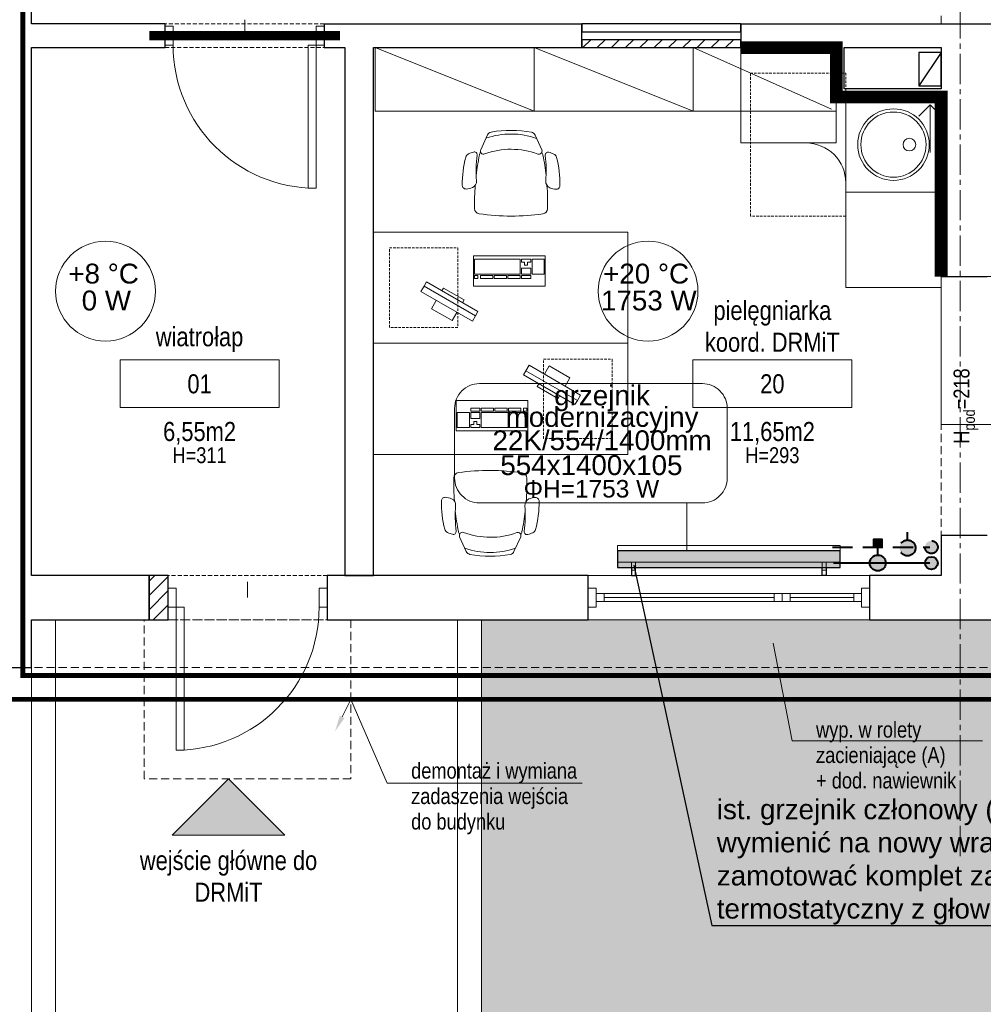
# Model space of a CAD drawing. Header units: millimetres. Extents: x 58673 to 77132, y 78327 to 116111.
# Tile 19 of 61: x 67454 to 68060, y 90447 to 91067. Entities that reach past the tile are written whole.
import ezdxf
from ezdxf import colors
from ezdxf.entities.mleader import LeaderData, LeaderLine
from ezdxf.enums import TextEntityAlignment as Align
from ezdxf.lldxf.tags import DXFTag
from ezdxf.math import Vec2, Vec3

# ---------------------------------------------------------------- set-up
doc = ezdxf.new("R2010")
doc.units = ezdxf.units.MM
doc.header["$MEASUREMENT"] = 0
for name, pattern in [('_xref_ACAD-LSN_dyspozytornia_PW_rzuty_14$0$CENTER', [2, 1.25, -0.25, 0.25, -0.25]), ('_xref_ACAD-LSN_dyspozytornia_PW_rzuty_14$0$CENTER2', [28.575, 19.05, -3.175, 3.175, -3.175]), ('_xref_ACAD-LSN_dyspozytornia_PW_rzuty_14$0$DASHED', [19.05, 12.7, -6.35]), ('_xref_ACAD-LSN_dyspozytornia_PW_rzuty_14$0$HIDDEN2', [4.7625, 3.175, -1.5875]), ('DASHED', [19.05, 12.7, -6.35])]:
    doc.linetypes.add(name, pattern=pattern)
doc.layers.get('0').update_dxf_attribs({"lineweight": 9})
doc.layers.get('Defpoints').update_dxf_attribs({"lineweight": 9})
for name, color, linetype, lineweight in [('_xref_ACAD-LSN_dyspozytornia_PW_rzuty_14$0$A drzwi aluminiowe', 250, 'Continuous', 9), ('_xref_ACAD-LSN_dyspozytornia_PW_rzuty_14$0$A drzwi płytowe', 250, 'Continuous', 9), ('_xref_ACAD-LSN_dyspozytornia_PW_rzuty_14$0$A hatch', 250, 'Continuous', 5), ('_xref_ACAD-LSN_dyspozytornia_PW_rzuty_14$0$A okna istniejace', 250, 'Continuous', 9), ('_xref_ACAD-LSN_dyspozytornia_PW_rzuty_14$0$A okna wyposazenie', 250, 'Continuous', 9), ('_xref_ACAD-LSN_dyspozytornia_PW_rzuty_14$0$A opis', 250, 'Continuous', 13), ('_xref_ACAD-LSN_dyspozytornia_PW_rzuty_14$0$A opis pom', 250, 'Continuous', 9), ('_xref_ACAD-LSN_dyspozytornia_PW_rzuty_14$0$A opis pom pow', 250, 'Continuous', 9), ('_xref_ACAD-LSN_dyspozytornia_PW_rzuty_14$0$A opis technologia', 250, 'Continuous', 13), ('_xref_ACAD-LSN_dyspozytornia_PW_rzuty_14$0$A widok wyżej', 250, '_xref_ACAD-LSN_dyspozytornia_PW_rzuty_14$0$DASHED', 9), ('_xref_ACAD-LSN_dyspozytornia_PW_rzuty_14$0$A wyposazenie meblowe', 250, 'Continuous', 9), ('_xref_ACAD-LSN_dyspozytornia_PW_rzuty_14$0$A wyposazenie sanitarne', 250, 'Continuous', 9), ('_xref_ACAD-LSN_dyspozytornia_PW_rzuty_14$0$A zakres', 250, 'Continuous', 13), ('_xref_ACAD-LSN_dyspozytornia_PW_rzuty_14$0$A-Wall', 250, 'Continuous', 25), ('_xref_ACAD-LSN_dyspozytornia_PW_rzuty_14$0$IS grzejniki', 8, 'Continuous', 9), ('_xref_ACAD-LSN_dyspozytornia_PW_rzuty_14$0$IS wentylacja kratki istniejace', 250, 'Continuous', 9), ('_xref_ACAD-LSN_dyspozytornia_PW_rzuty_14$0$S-Grid-Iden', 250, '_xref_ACAD-LSN_dyspozytornia_PW_rzuty_14$0$CENTER2', 9), ('FL_co_powrót', 5, 'DASHED', 40), ('FL_co_zasilanie', 1, 'Continuous', 40), ('FL_opis_co', 7, 'Continuous', 25), ('xref', 8, 'Continuous', 9)]:
    doc.layers.add(name, color=color, linetype=linetype, lineweight=lineweight)
doc.layers.add('_xref_ACAD-LSN_dyspozytornia_PW_rzuty_14$0$A fartuchy', color=250, linetype='_xref_ACAD-LSN_dyspozytornia_PW_rzuty_14$0$HIDDEN2', lineweight=18, transparency=0.3)
doc.layers.add('_xref_ACAD-LSN_dyspozytornia_PW_rzuty_14$0$A nadproza SBN', color=250, linetype='_xref_ACAD-LSN_dyspozytornia_PW_rzuty_14$0$CENTER', lineweight=18, transparency=0.25)
doc.layers.add('IS_Grzejnik_etykieta', color=7, linetype='Continuous', lineweight=5, true_color=0x000000)
doc.layers.add('IS_Room (Automatic)', color=7, linetype='Continuous', lineweight=5, true_color=0x000000)
doc.layers.add('IS_Grzejniki_Plan_rzut', color=7, linetype='SOLID', true_color=0x000000)
doc.styles.add('_xref_ACAD-LSN_dyspozytornia_PW_rzuty_14$0$Standard', font='ARIALN.TTF')
doc.styles.add('_xref_ACAD-LSN_dyspozytornia_PW_rzuty_14$0$STYL ASA', font='ARIALN.TTF')
doc.styles.add('Arial_____', font='arial.ttf')
doc.styles.get("Standard").update_dxf_attribs({"font": 'arial.ttf'})
tags = doc.linetypes.add('SOLID', pattern=[10, 10, 0]).pattern_tags.tags
tags[6:7] = [DXFTag(74, 4), DXFTag(75, 0), DXFTag(340, '0'), DXFTag(46, 0.0), DXFTag(50, 0.0), DXFTag(44, 0.0), DXFTag(45, 0.0)]
tags[4:5] = [DXFTag(74, 4), DXFTag(75, 0), DXFTag(340, '0'), DXFTag(46, 0.0), DXFTag(50, 0.0), DXFTag(44, 0.0), DXFTag(45, 0.0)]
doc.dimstyles.get("Standard").update_dxf_attribs({"dimtxt": 0.18, "dimasz": 0.18, "dimexe": 0.18, "dimexo": 0.0625, "dimgap": 0.09, "dimtad": 0, "dimtih": 1, "dimtoh": 1, "dimdec": 4, "dimzin": 0, "dimdsep": 46, "dimtxsty": 'Standard', "dimcen": 0.09, "dimadec": 0, "dimazin": 0, "dimtfac": 1, "dimtdec": 4, "dimtofl": 0, "dimtmove": 0, "dimatfit": 3, "dimfxl": 1, "dimtolj": 1, "dimtzin": 0, "dimarcsym": 0})

# ---------------------------------------------------------------- blocks, each defined once
blk = doc.blocks.new('_xref_ACAD-LSN_dyspozytornia_PW_rzuty_14$0$wejscie')
h = blk.add_hatch(color=256)
h.dxf.hatch_style = 1
h.paths.add_polyline_path([(-35.36, -35.36), (0, 0), (35.36, -35.36)])
blk.add_lwpolyline([(-35.36, -35.36), (0, 0), (35.36, -35.36)], close=True)
blk = doc.blocks.new('_xref_ACAD-LSN_dyspozytornia_PW_rzuty_14$0$A$C5AF85C83')
for points in [[(-9, -18.7), (-5, -18.7), (-5, 18.7), (-9, 18.7)], [(-5, -18.7), (-2, -18.7), (-2, 18.7), (-5, 18.7)]]:
    blk.add_lwpolyline(points, close=True)
for points in [[(-9, 7.5), (-15, 7.5), (-15, -7.5), (-9, -7.5)], [(-2, -7.5), (0, -7.5), (0, 7.5), (-2, 7.5)]]:
    blk.add_lwpolyline(points)
blk = doc.blocks.new('_xref_ACAD-LSN_dyspozytornia_PW_rzuty_14$0$kbd')
for points in [[(-22.5, 19), (22.5, 19), (22.5, 0), (-22.5, 0)], [(-21.9, 14.25), (-19.9, 14.25), (-19.9, 12.35), (-21.9, 12.35)], [(-18.1, 14.25), (-10.4, 14.25), (-10.4, 12.35), (-18.1, 12.35)], [(-9.55, 14.25), (-1.85, 14.25), (-1.85, 12.35), (-9.55, 12.35)], [(-1, 14.25), (6.7, 14.25), (6.7, 12.35), (-1, 12.35)], [(7.55, 12.35), (13.35, 12.35), (13.35, 14.25), (7.55, 14.25)], [(-21.9, 2), (6.7, 2), (6.7, 11.5), (-21.9, 11.5)], [(7.55, 7.7), (13.35, 7.7), (13.35, 11.5), (7.55, 11.5)], [(14.2, 2), (21.9, 2), (21.9, 11.5), (14.2, 11.5)], [(13.35, 3.9), (11.45, 3.9), (11.45, 5.8), (9.45, 5.8), (9.45, 3.9), (7.55, 3.9), (7.55, 2), (13.35, 2)]]:
    blk.add_lwpolyline(points, close=True)
blk = doc.blocks.new('_xref_ACAD-LSN_dyspozytornia_PW_rzuty_14$0$komputer')
at = {"rotation": 299.9999999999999}
blk.add_blockref('_xref_ACAD-LSN_dyspozytornia_PW_rzuty_14$0$A$C5AF85C83', (-19.5, 39), dxfattribs=at)
blk.add_blockref('_xref_ACAD-LSN_dyspozytornia_PW_rzuty_14$0$kbd', (15.5, 15))
blk = doc.blocks.new('_xref_ACAD-LSN_dyspozytornia_PW_rzuty_14$0$fotel biurowy')
for points in [[(-19.2, 41.72), (-14.99, 51.04, -0.247002), (-12.71, 52.82, -0.090114), (12.71, 52.82, -0.247002), (14.99, 51.04), (19.2, 41.72, -0.665339), (16.75, 39.08, 0.178272), (-16.75, 39.08, -0.665339)], [(-21.41, 38.3), (-21.41, 38.3, 0.535931), (-23.68, 40.26), (-23.68, 40.26, 0.040682), (-26.77, 39.12), (-26.77, 39.12, 0.221435), (-28.51, 37.05), (-28.51, 37.05, 0.071017), (-30.71, 19.27, 0.414285), (-28.31, 16.97), (-28.31, 16.97, 0.104379), (-24.31, 17.89), (-24.31, 17.89, 0.31356), (-21.78, 22.23), (-21.78, 22.23, -0.051314)], [(28.31, 16.97), (28.31, 16.97, 0.414285), (30.71, 19.27), (30.71, 19.27, 0.071017), (28.51, 37.05), (28.51, 37.05, 0.221435), (26.77, 39.12), (26.77, 39.12, 0.040682), (23.68, 40.26), (23.68, 40.26, 0.535931), (21.41, 38.3), (21.41, 38.3, -0.051314), (21.78, 22.23, 0.31356), (24.31, 17.89), (24.31, 17.89, 0.104379)]]:
    blk.add_lwpolyline(points, format="xyb", close=True)
for points in [[(-15.94, 48.95, -0.169311), (15.94, 48.95)], [(-21.98, 25.59, -0.020348), (-19.98, 38.43), (-19.98, 38.43, -0.122988), (-19.2, 40.1)], [(19.2, 40.1, -0.122988), (19.98, 38.43), (19.98, 38.43, -0.020348), (21.98, 25.59)], [(22.56, 19.36, -0.022893), (22.98, 4.74), (22.98, 4.74, -0.368026), (20.06, 1.44), (20.06, 1.44, -0.07155), (-20.06, 1.44), (-20.06, 1.44, -0.368026), (-22.98, 4.74), (-22.98, 4.74, -0.022893), (-22.56, 19.36, -0.022893)]]:
    blk.add_lwpolyline(points, format="xyb")
blk = doc.blocks.new('_xref_ACAD-LSN_dyspozytornia_PW_rzuty_14$0$szafa')
at = {"color": 0, "linetype": 'ByBlock', "lineweight": -2, "ltscale": 0.5}
blk.add_lwpolyline([(-0.5, -0.5), (0.5, -0.5), (0.5, 0.5), (-0.5, 0.5)], close=True, dxfattribs=at)
blk.add_lwpolyline([(-0.5, 0.5), (0.5, -0.5)], dxfattribs=at)
blk = doc.blocks.new('_xref_ACAD-LSN_dyspozytornia_PW_rzuty_14$0$umywalka wpuszczana w blat')
at = {"color": 0, "linetype": 'ByBlock', "lineweight": -2}
for centre, radius in [((0, -30), 22.5), ((0, -30), 20.5), ((0, -20), 4)]:
    blk.add_circle(centre, radius, dxfattribs=at)
at = {"layer": 'Defpoints', "linetype": '_xref_ACAD-LSN_dyspozytornia_PW_rzuty_14$0$HIDDEN2', "ltscale": 0.5}
for points in [[(-30, -60), (30, -60), (30, 0), (-30, 0)], [(-45, -60), (45, -60), (45, -120), (-45, -120)]]:
    blk.add_lwpolyline(points, close=True, dxfattribs=at)
blk = doc.blocks.new('_xref_ACAD-LSN_dyspozytornia_PW_rzuty_14$0$blok do okna')
for points in [[(28.5, 2.5), (33.5, 2.5), (33.5, -2.5), (28.5, -2.5)], [(33.5, 2.5), (38.5, 2.5), (38.5, -2.5), (33.5, -2.5)]]:
    blk.add_lwpolyline(points, close=True)
for points in [[(-78.5, 0), (28.5, 0)], [(38.5, 0), (78.5, 0)]]:
    blk.add_lwpolyline(points)
blk = doc.blocks.new('_xref_ACAD-LSN_dyspozytornia_PW_rzuty_14$0$środek')
blk.add_line((0, 0), (0, -10))
blk = doc.blocks.new('_xref_ACAD-LSN_dyspozytornia_PW_rzuty_14$0$tag wn')
blk.add_lwpolyline([(-25, -7.5), (25, -7.5), (25, 7.5), (-25, 7.5)], close=True)
at = {"style": '_xref_ACAD-LSN_dyspozytornia_PW_rzuty_14$0$STYL ASA'}
blk.add_attdef('ROOM:NO', text='', height=6, dxfattribs=at).set_placement((0, 0), align=Align.MIDDLE_CENTER)
at = {"layer": '_xref_ACAD-LSN_dyspozytornia_PW_rzuty_14$0$A opis pom pow', "style": '_xref_ACAD-LSN_dyspozytornia_PW_rzuty_14$0$STYL ASA'}
blk.add_attdef('ROOM:AREA', text='', height=6, dxfattribs=at).set_placement((0, -15), align=Align.MIDDLE_CENTER)
blk = doc.blocks.new('zawór ts')
h = blk.add_hatch(color=256)
h.paths.add_polyline_path([(5, 0, 1), (-5, 0)])
edge = h.paths.add_edge_path()
edge.add_spline(control_points=[(-3.23, -3.82), (-1.08, -3.82), (1.08, -3.82), (3.23, -3.82)], knot_values=[0.691218, 0.691218, 0.691218, 0.691218, 0.820959, 0.820959, 0.820959, 0.820959], degree=3, periodic=0)
edge.add_arc((0, 0), 5, 310.18586, 360)
edge.add_line((5, 0), (-5, 0))
edge.add_arc((0, 0), 5, 180, 229.81414)
edge = h.paths.add_edge_path()
edge.add_spline(control_points=[(3.23, -3.82), (1.08, -3.82), (-1.08, -3.82), (-3.23, -3.82)], knot_values=[0.691218, 0.691218, 0.691218, 0.691218, 0.820959, 0.820959, 0.820959, 0.820959], degree=3, periodic=0)
edge.add_arc((0, 0), 5, 229.81414, 270)
edge.add_arc((0, 0), 5, 270, 310.18586)
blk.add_hatch(color=256).paths.add_polyline_path([(2.5, -15), (2.5, -10), (-2.5, -10), (-2.5, -15)])
at = {"linetype": 'ByBlock', "lineweight": -2}
blk.add_lwpolyline([(2.5, -10), (2.5, -15), (-2.5, -15), (-2.5, -10)], close=True, dxfattribs=at)
blk.add_polyline3d([(0, -5, 0), (0, -10, 0)], dxfattribs=at)
blk.add_circle((0, 0), 5, dxfattribs=at)
blk = doc.blocks.new('zawór p')
at = {"linetype": 'ByBlock', "lineweight": -2}
h = blk.add_hatch(color=256, dxfattribs=at)
h.paths.add_polyline_path([(-4.93, 0.83), (4.93, 0.83, 0.366406), (0, 5, 0.366406)])
h.paths.add_polyline_path([(4.98, -0.42), (-4.98, -0.42, 0.919375)])
h.paths.add_polyline_path([(5, 0, 0.041508), (4.93, 0.83), (-4.93, 0.83, 0.062557), (-4.98, -0.42), (4.98, -0.42, 0.020994)])
blk.add_polyline3d([(0, 5, 0), (0, 10, 0)], dxfattribs=at)
blk.add_circle((0, 0), 5, dxfattribs=at)
blk = doc.blocks.new('_xref_ACAD-LSN_dyspozytornia_PW_rzuty_14')
at = {"layer": '_xref_ACAD-LSN_dyspozytornia_PW_rzuty_14$0$A hatch', "linetype": 'Continuous', "lineweight": 5}
h = blk.add_hatch(dxfattribs=at)
h.set_pattern_fill('ANSI31', color=256, scale=2, style=0)
h.set_pattern_definition([(45, (0, 0), (-4.49012806, 4.49012806), [])])
h.paths.add_polyline_path([(67907.68, 91049.22), (67907.68, 91054.22), (67807.68, 91054.22), (67807.68, 91049.22)], flags=0)
h = blk.add_hatch(dxfattribs=at)
h.set_pattern_fill('ANSI31', color=256, scale=2, style=0)
h.set_pattern_definition([(45, (0, 0), (-4.49012806, 4.49012806), [])])
h.paths.add_polyline_path([(67535.52, 90717.22), (67535.52, 90689.22), (67547.52, 90689.22), (67547.52, 90717.22)], flags=0)
at = {"layer": '_xref_ACAD-LSN_dyspozytornia_PW_rzuty_14$0$A hatch', "transparency": 33554495}
h = blk.add_hatch(dxfattribs=at)
h.set_pattern_fill('GRASS', color=256, scale=4)
h.set_pattern_definition([(90, (0, 0), (-71.84205, 71.84205), [19.05, -124.6341]), (45, (0, 0), (-71.84205, 71.84205), [19.05, -82.55]), (135, (0, 0), (-71.84205, -71.84205), [19.05, -82.55])])
edge = h.paths.add_edge_path()
edge.add_spline(control_points=[(73831.5, 88934.68), (73821.36, 88950.89), (73811.24, 88967.07), (73777.87, 89019.69), (73754.29, 89055.73), (73718.41, 89105.36), (73707.36, 89120.03), (73684.52, 89148.75), (73672.74, 89162.81), (73654.38, 89183.36), (73648.14, 89190.12), (73632.69, 89206.37), (73623.35, 89215.76), (73602.5, 89235.86), (73590.89, 89246.5), (73522.6, 89306.14), (73459.37, 89350), (73322.18, 89426.9), (73248.22, 89459.94), (73069.97, 89523.2), (72963.12, 89549.77), (72743.28, 89584.73), (72630.3, 89593.11), (72404.88, 89591.72), (72292.43, 89581.95), (72113.07, 89550.96), (72044.07, 89534.98), (71910.9, 89495.5), (71846.73, 89471.98), (71725.02, 89417.48), (71667.49, 89386.49), (71560.83, 89317.11), (71511.71, 89278.72), (71449.3, 89219.14), (71431.82, 89200.98), (71407.01, 89172.79), (71398.98, 89163.23), (71383.4, 89143.81), (71375.85, 89133.93), (71359.01, 89110.82), (71349.87, 89097.48), (71316.18, 89045.24), (71294.19, 89004.53), (71248.09, 88905.26), (71225.84, 88845.34), (71186.66, 88721.6), (71169.74, 88657.78), (71142.4, 88545.8), (71131.46, 88498.08), (71120.5, 88450.28)], knot_values=[0, 0, 0, 0, 57.207065, 57.207065, 187.181956, 187.181956, 242.95388, 242.95388, 298.725803, 298.725803, 326.611765, 326.611765, 366.532108, 366.532108, 413.640335, 413.640335, 636.601339, 636.601339, 859.562342, 859.562342, 1147.4948, 1147.4948, 1435.427258, 1435.427258, 1723.359715, 1723.359715, 1909.892427, 1909.892427, 2096.425139, 2096.425139, 2282.95785, 2282.95785, 2469.490562, 2469.490562, 2547.228377, 2547.228377, 2586.097284, 2586.097284, 2624.966192, 2624.966192, 2675.594063, 2675.594063, 2819.436148, 2819.436148, 3012.724073, 3012.724073, 3206.011998, 3206.011998, 3347.114496, 3347.114496, 3347.114496, 3347.114496], degree=3, periodic=0)
edge.add_line((71120.5, 88450.28), (73831.5, 88934.68))
h.paths.add_polyline_path([(69699.19, 89521.76), (65252.06, 89442.82), (65252.06, 88327.22), (70701.68, 88327.22), (70701.68, 88536.91, 0.419422)])
h.paths.add_polyline_path([(66521.59, 90689.22), (65352.68, 90689.22), (65352.68, 90659.22), (65323.18, 90659.22), (65323.18, 90689.22), (65229.94, 90689.22), (65239.64, 90142.71), (66521.59, 90165.46)])
edge = h.paths.add_edge_path()
edge.add_line((67744.6, 90689.22), (68718.74, 90689.22))
edge.add_line((68718.74, 90689.22), (68718.74, 90265.3))
edge.add_arc((68483.74, 90265.3), 235, -15.04019, 0, ccw=False)
edge.add_line((68710.69, 90204.32), (67744.6, 90187.17))
edge.add_line((67744.6, 90187.17), (67744.6, 90689.22))
edge = h.paths.add_edge_path()
edge.add_line((69340.24, 90689.22), (69815.68, 90689.22))
edge.add_line((69815.68, 90689.22), (69815.68, 90223.94))
edge.add_line((69815.68, 90223.94), (69350.6, 90215.68))
edge.add_arc((69575.24, 90284.68), 235, 180, 197.07407, ccw=False)
edge.add_line((69340.24, 90284.68), (69340.24, 90689.22))
edge = h.paths.add_edge_path()
edge.add_line((70216.68, 90539.22), (71051.68, 90539.22))
edge.add_line((71051.68, 90539.22), (71051.68, 90689.22))
edge.add_line((71051.68, 90689.22), (71234.68, 90689.22))
edge.add_line((71234.68, 90689.22), (71234.68, 90312.98))
edge.add_arc((71169.68, 90312.98), 65, 271.01694, 360, ccw=False)
edge.add_line((71170.84, 90247.99), (70216.68, 90231.09))
edge.add_line((70216.68, 90231.09), (70216.68, 90539.22))
edge = h.paths.add_edge_path()
edge.add_line((72662.68, 90689.22), (72890.68, 90689.22))
edge.add_line((72890.68, 90689.22), (72890.68, 90659.22))
edge.add_line((72890.68, 90659.22), (72903.68, 90659.22))
edge.add_line((72903.68, 90659.22), (72901.85, 90108.69))
edge.add_arc((72897.68, 90343.65), 235, 180, 271.01694, ccw=False)
edge.add_line((72662.68, 90343.65), (72662.68, 90689.22))
at = {"layer": '_xref_ACAD-LSN_dyspozytornia_PW_rzuty_14$0$A drzwi aluminiowe', "linetype": 'Continuous', "lineweight": 9, "ltscale": 0.2}
for points in [[(67552.52, 90709.22), (67547.52, 90709.22), (67547.52, 90697.22), (67552.52, 90697.22)], [(67642.52, 90709.22), (67647.52, 90709.22), (67647.52, 90697.22), (67642.52, 90697.22)]]:
    blk.add_lwpolyline(points, close=True, dxfattribs=at)
at = {"layer": '_xref_ACAD-LSN_dyspozytornia_PW_rzuty_14$0$A drzwi aluminiowe', "linetype": 'Continuous', "lineweight": 9}
blk.add_lwpolyline([(67552.52, 90697.22), (67557.52, 90697.22), (67557.52, 90607.22), (67552.52, 90607.22)], close=True, dxfattribs=at)
at = {"layer": '_xref_ACAD-LSN_dyspozytornia_PW_rzuty_14$0$A drzwi aluminiowe', "linetype": 'Continuous', "lineweight": 9, "ltscale": 0.2, "extrusion": (0, 0, -1)}
blk.add_arc((-67552.52, 90697.22), 90, 180, 270, dxfattribs=at)
at = {"layer": '_xref_ACAD-LSN_dyspozytornia_PW_rzuty_14$0$A drzwi płytowe', "linetype": 'Continuous', "lineweight": 9, "ltscale": 0.2}
for points in [[(67550.68, 91062.72), (67545.68, 91062.72), (67545.68, 91050.72), (67550.68, 91050.72)], [(67640.68, 91062.72), (67645.68, 91062.72), (67645.68, 91050.72), (67640.68, 91050.72)]]:
    blk.add_lwpolyline(points, close=True, dxfattribs=at)
at = {"layer": '_xref_ACAD-LSN_dyspozytornia_PW_rzuty_14$0$A drzwi płytowe', "linetype": 'Continuous', "lineweight": 9}
blk.add_lwpolyline([(67640.68, 91050.72), (67635.68, 91050.72), (67635.68, 90960.72), (67640.68, 90960.72)], close=True, dxfattribs=at)
at = {"layer": '_xref_ACAD-LSN_dyspozytornia_PW_rzuty_14$0$A drzwi płytowe', "linetype": 'Continuous', "lineweight": 9, "ltscale": 0.2}
blk.add_arc((67640.68, 91050.72), 90, 180, 270, dxfattribs=at)
at = {"layer": '_xref_ACAD-LSN_dyspozytornia_PW_rzuty_14$0$A fartuchy', "ltscale": 1.25, "const_width": 8}
blk.add_lwpolyline([(67907.68, 91049.22), (67967.68, 91049.22), (67967.68, 91018.22), (68033.68, 91018.22), (68033.68, 90905.22)], dxfattribs=at)
at = {"layer": '_xref_ACAD-LSN_dyspozytornia_PW_rzuty_14$0$A hatch'}
for points in [[(68733.74, 90689.22), (68733.74, 90265.3, -0.409025), (68488.17, 90015.34), (67868.78, 90004.35, -0.419422), (67461.68, 90404.29), (67461.68, 90689.22)], [(68718.74, 90689.22), (68718.74, 90265.3, -0.409025), (68487.91, 90030.34), (67868.52, 90019.35, -0.419422), (67476.68, 90404.29), (67476.68, 90689.22)]]:
    blk.add_lwpolyline(points, format="xyb", dxfattribs=at)
for points in [[(67729.6, 90689.22), (67729.6, 90171.9), (68706.08, 90189.24)], [(67744.6, 90689.22), (67744.6, 90187.17), (68710.69, 90204.32)]]:
    blk.add_lwpolyline(points, dxfattribs=at)
at = {"layer": '_xref_ACAD-LSN_dyspozytornia_PW_rzuty_14$0$A nadproza SBN', "ltscale": 4, "const_width": 6, "elevation": 0}
blk.add_lwpolyline([(67535.68, 91056.72), (67655.68, 91056.72)], dxfattribs=at)
at = {"layer": '_xref_ACAD-LSN_dyspozytornia_PW_rzuty_14$0$A okna istniejace', "linetype": 'Continuous', "lineweight": 9}
for p, q in [((67811.68, 90717.22), (67988.68, 90717.22)), ((67821.68, 90700.72), (67821.68, 90705.72)), ((67978.68, 90700.72), (67978.68, 90705.72)), ((67811.68, 90689.22), (67988.68, 90689.22))]:
    blk.add_line(p, q, dxfattribs=at)
for points in [[(67816.68, 90709.22), (67811.68, 90709.22), (67811.68, 90697.22), (67816.68, 90697.22)], [(67816.68, 90700.72), (67816.68, 90705.72), (67983.68, 90705.72), (67983.68, 90700.72)], [(67983.68, 90709.22), (67988.68, 90709.22), (67988.68, 90697.22), (67983.68, 90697.22)]]:
    blk.add_lwpolyline(points, close=True, dxfattribs=at)
at = {"layer": '_xref_ACAD-LSN_dyspozytornia_PW_rzuty_14$0$A widok wyżej', "linetype": '_xref_ACAD-LSN_dyspozytornia_PW_rzuty_14$0$DASHED', "lineweight": 9, "ltscale": 0.2}
for p, q in [((67645.68, 91064.22), (67545.68, 91064.22)), ((67907.68, 91064.22), (67807.68, 91064.22)), ((67545.68, 91049.22), (67645.68, 91049.22)), ((67807.68, 91049.22), (67907.68, 91049.22)), ((67647.52, 90717.22), (67547.52, 90717.22)), ((67647.52, 90689.22), (67647.52, 90717.22)), ((67988.68, 90717.22), (67811.68, 90717.22)), ((67547.52, 90689.22), (67647.52, 90689.22)), ((67811.68, 90689.22), (67988.68, 90689.22))]:
    blk.add_line(p, q, dxfattribs=at)
at = {"layer": '_xref_ACAD-LSN_dyspozytornia_PW_rzuty_14$0$A widok wyżej', "ltscale": 0.4}
for points in [[(68033.68, 91064.22), (68033.68, 91215.22)], [(68033.68, 90905.22), (68033.68, 90742.22)], [(65352.68, 90659.22), (72855.68, 90659.22)]]:
    blk.add_lwpolyline(points, dxfattribs=at)
blk.add_lwpolyline([(67532.52, 90689.22), (67662.52, 90689.22), (67662.52, 90589.22), (67532.52, 90589.22)], close=True, dxfattribs=at)
at = {"layer": '_xref_ACAD-LSN_dyspozytornia_PW_rzuty_14$0$A wyposazenie meblowe'}
for points in [[(67967.68, 91049.22), (67967.68, 90989.22), (67907.68, 90989.22), (67907.68, 91049.22)], [(68033.68, 91018.22), (68033.68, 90958.22), (67973.68, 90958.22), (67973.68, 91018.22)], [(68033.68, 90958.22), (68033.68, 90898.22), (67973.68, 90898.22), (67973.68, 90958.22)], [(67836.68, 90863.22), (67676.68, 90863.22), (67676.68, 90933.22), (67836.68, 90933.22)], [(68033.68, 90905.22), (68067.68, 90905.22), (68067.68, 90812.22), (68033.68, 90812.22)], [(67676.68, 90863.22), (67836.68, 90863.22), (67836.68, 90793.22), (67676.68, 90793.22)]]:
    blk.add_lwpolyline(points, close=True, dxfattribs=at)
blk.add_lwpolyline([(67907.68, 91049.22), (67907.68, 90989.22), (67948.68, 90989.22, -0.414214), (67973.68, 90964.22), (67973.68, 90898.22), (68033.68, 90898.22), (68033.68, 91018.22), (67967.68, 91018.22), (67967.68, 91049.22)], format="xyb", close=True, dxfattribs=at)
at = {"layer": '_xref_ACAD-LSN_dyspozytornia_PW_rzuty_14$0$A wyposazenie meblowe', "linetype": '_xref_ACAD-LSN_dyspozytornia_PW_rzuty_14$0$HIDDEN2', "ltscale": 0.5}
for points in [[(67686.68, 90923.22), (67729.68, 90923.22), (67729.68, 90873.22), (67686.68, 90873.22)], [(67826.68, 90803.22), (67783.68, 90803.22), (67783.68, 90853.22), (67826.68, 90853.22)]]:
    blk.add_lwpolyline(points, close=True, dxfattribs=at)
at = {"layer": '_xref_ACAD-LSN_dyspozytornia_PW_rzuty_14$0$A zakres', "linetype": '_xref_ACAD-LSN_dyspozytornia_PW_rzuty_14$0$DASHED', "transparency": 33554623, "const_width": 3}
for points in [[(67446.18, 92031.22), (67446.18, 90639.22), (72869.68, 90639.22), (72869.68, 92031.22)], [(67456.18, 92016.22), (67456.18, 90654.22), (68641.68, 90654.22), (68641.68, 91213.47), (68267.93, 91213.47), (68267.93, 91484.47), (68267.93, 91484.47), (68267.93, 92016.22)]]:
    blk.add_lwpolyline(points, close=True, dxfattribs=at)
at = {"layer": '_xref_ACAD-LSN_dyspozytornia_PW_rzuty_14$0$A-Wall', "linetype": 'Continuous', "lineweight": 25}
for p, q in [((67461.68, 91064.22), (67461.68, 91215.22)), ((67545.68, 91064.22), (67461.68, 91064.22)), ((67545.68, 91049.22), (67545.68, 91064.22)), ((67645.68, 91064.22), (67645.68, 91049.22)), ((67645.68, 91064.22), (67807.68, 91064.22)), ((67807.68, 91049.22), (67807.68, 91064.22)), ((67907.68, 91064.22), (67807.68, 91064.22)), ((67807.68, 91064.22), (67807.68, 91059.22)), ((67907.68, 91064.22), (67907.68, 91049.22)), ((67907.68, 91064.22), (68131.68, 91064.22)), ((67907.68, 91059.22), (67907.68, 91064.22)), ((67807.68, 91059.22), (67907.68, 91059.22)), ((67907.68, 91054.22), (67807.68, 91054.22)), ((67807.68, 91054.22), (67807.68, 91049.22)), ((67907.68, 91049.22), (67907.68, 91054.22)), ((67461.68, 90717.22), (67461.68, 91049.22)), ((67461.68, 91049.22), (67545.68, 91049.22)), ((67645.68, 91049.22), (67658.68, 91049.22)), ((67658.68, 91049.22), (67658.68, 90717.22)), ((67676.68, 91049.22), (67807.68, 91049.22)), ((67676.68, 90717.22), (67676.68, 91049.22)), ((67807.68, 91049.22), (67907.68, 91049.22)), ((67907.68, 91049.22), (67967.68, 91049.22)), ((67967.68, 91049.22), (67967.68, 91018.22)), ((67972.68, 91049.22), (68033.68, 91049.22)), ((67972.68, 91023.22), (67972.68, 91049.22)), ((68033.68, 91049.22), (68033.68, 91023.22)), ((68033.68, 91023.22), (67972.68, 91023.22)), ((67967.68, 91018.22), (68033.68, 91018.22)), ((68033.68, 91018.22), (68033.68, 90905.22)), ((68033.68, 90905.22), (68062.68, 90905.22)), ((68062.68, 90742.22), (68033.68, 90742.22)), ((68033.68, 90742.22), (68033.68, 90717.22)), ((67535.52, 90717.22), (67461.68, 90717.22)), ((67535.52, 90689.22), (67535.52, 90717.22)), ((67535.52, 90717.22), (67535.52, 90689.22)), ((67547.52, 90717.22), (67535.52, 90717.22)), ((67547.52, 90689.22), (67547.52, 90717.22)), ((67647.52, 90717.22), (67647.52, 90689.22)), ((67811.68, 90717.22), (67647.52, 90717.22)), ((67658.68, 90717.22), (67676.68, 90717.22)), ((67811.68, 90689.22), (67811.68, 90717.22)), ((67988.68, 90717.22), (67988.68, 90689.22)), ((68033.68, 90717.22), (67988.68, 90717.22)), ((67461.68, 90689.22), (67535.52, 90689.22)), ((67461.68, 90659.22), (67461.68, 90689.22)), ((67535.52, 90689.22), (67547.52, 90689.22)), ((67647.52, 90689.22), (67811.68, 90689.22)), ((67988.68, 90689.22), (68112.18, 90689.22)), ((67430.68, 90659.22), (67461.68, 90659.22))]:
    blk.add_line(p, q, dxfattribs=at)
at = {"layer": '_xref_ACAD-LSN_dyspozytornia_PW_rzuty_14$0$A-Wall'}
blk.add_lwpolyline([(68019.68, 91025.22), (68033.68, 91025.22), (68033.68, 91046.22), (68019.68, 91046.22)], close=True, dxfattribs=at)
blk.add_lwpolyline([(68033.68, 91046.22), (68019.68, 91025.22)], dxfattribs=at)
at = {"layer": '_xref_ACAD-LSN_dyspozytornia_PW_rzuty_14$0$IS grzejniki'}
for p, q in [((67970.14, 90736.06), (67830.14, 90736.06)), ((67830.14, 90736.06), (67830.14, 90725.56)), ((67970.14, 90725.56), (67970.14, 90736.06)), ((67830.14, 90725.56), (67970.14, 90725.56)), ((67838.89, 90725.56), (67838.89, 90720.56)), ((67841.39, 90720.56), (67841.39, 90725.56)), ((67958.89, 90720.56), (67958.89, 90725.56)), ((67961.39, 90725.56), (67961.39, 90720.56)), ((67838.89, 90720.56), (67841.39, 90720.56)), ((67961.39, 90720.56), (67958.89, 90720.56))]:
    blk.add_line(p, q, dxfattribs=at)
at = {"layer": '_xref_ACAD-LSN_dyspozytornia_PW_rzuty_14$0$IS wentylacja kratki istniejace'}
for points in [[(68019.61, 91006.15), (68026.68, 91013.22), (68033.76, 91006.15)], [(68026.68, 91013.22), (68026.68, 90983.22)]]:
    blk.add_lwpolyline(points, dxfattribs=at)
at = {"layer": '_xref_ACAD-LSN_dyspozytornia_PW_rzuty_14$0$S-Grid-Iden'}
blk.add_lwpolyline([(68045.68, 92131.22), (68045.68, 90539.22)], dxfattribs=at)
blk.add_blockref('_xref_ACAD-LSN_dyspozytornia_PW_rzuty_14$0$wejscie', (67585.52, 90589.22))
at = {"layer": '_xref_ACAD-LSN_dyspozytornia_PW_rzuty_14$0$A drzwi aluminiowe', "linetype": 'Continuous', "lineweight": 9, "ltscale": 0.2, "extrusion": (0, 0, -1), "zscale": -1, "rotation": 180}
blk.add_blockref('_xref_ACAD-LSN_dyspozytornia_PW_rzuty_14$0$środek', (-67597.52, 90703.22), dxfattribs=at)
at = {"layer": '_xref_ACAD-LSN_dyspozytornia_PW_rzuty_14$0$A drzwi płytowe', "linetype": 'Continuous', "lineweight": 9, "ltscale": 0.2, "rotation": 180}
blk.add_blockref('_xref_ACAD-LSN_dyspozytornia_PW_rzuty_14$0$środek', (67595.68, 91056.72), dxfattribs=at)
at = {"layer": '_xref_ACAD-LSN_dyspozytornia_PW_rzuty_14$0$A okna istniejace', "linetype": 'Continuous', "lineweight": 9, "extrusion": (0, 0, -1), "zscale": -1, "rotation": 180}
blk.add_blockref('_xref_ACAD-LSN_dyspozytornia_PW_rzuty_14$0$blok do okna', (-67900.18, 90703.22), dxfattribs=at)
at = {"layer": '_xref_ACAD-LSN_dyspozytornia_PW_rzuty_14$0$A opis pom', "linetype": 'Continuous', "lineweight": 9, "xscale": 2, "yscale": 2, "zscale": 2}
for p, values in [((67567.3, 90837.73), {'ROOM:NO': '01', 'ROOM:AREA': '6,55m2'}), ((67927.51, 90837.73), {'ROOM:NO': '20', 'ROOM:AREA': '11,65m2'})]:
    blk.add_blockref('_xref_ACAD-LSN_dyspozytornia_PW_rzuty_14$0$tag wn', p, dxfattribs=at).add_auto_attribs(values)
at = {"layer": '_xref_ACAD-LSN_dyspozytornia_PW_rzuty_14$0$A wyposazenie meblowe', "xscale": 100, "yscale": 40}
for p in [(67727.68, 91029.22), (67827.68, 91029.22)]:
    blk.add_blockref('_xref_ACAD-LSN_dyspozytornia_PW_rzuty_14$0$szafa', p, dxfattribs=at)
at = {"layer": '_xref_ACAD-LSN_dyspozytornia_PW_rzuty_14$0$A wyposazenie meblowe', "linetype": '_xref_ACAD-LSN_dyspozytornia_PW_rzuty_14$0$HIDDEN2', "xscale": 90, "yscale": 40}
blk.add_blockref('_xref_ACAD-LSN_dyspozytornia_PW_rzuty_14$0$szafa', (67922.68, 91029.22), dxfattribs=at)
at = {"layer": '_xref_ACAD-LSN_dyspozytornia_PW_rzuty_14$0$A wyposazenie meblowe'}
for p, rotation in [((67763.18, 90943.22), 359.8370572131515), ((67750.18, 90783.22), 179.8370572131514)]:
    blk.add_blockref('_xref_ACAD-LSN_dyspozytornia_PW_rzuty_14$0$fotel biurowy', p, dxfattribs=dict(at, rotation=rotation))
at = {"layer": '_xref_ACAD-LSN_dyspozytornia_PW_rzuty_14$0$A wyposazenie meblowe', "xscale": -1, "rotation": 180}
blk.add_blockref('_xref_ACAD-LSN_dyspozytornia_PW_rzuty_14$0$komputer', (67746.68, 90933.22), dxfattribs=at)
at = {"layer": '_xref_ACAD-LSN_dyspozytornia_PW_rzuty_14$0$A wyposazenie meblowe', "xscale": -1}
blk.add_blockref('_xref_ACAD-LSN_dyspozytornia_PW_rzuty_14$0$komputer', (67766.68, 90793.22), dxfattribs=at)
at = {"layer": '_xref_ACAD-LSN_dyspozytornia_PW_rzuty_14$0$A wyposazenie sanitarne', "rotation": 270}
blk.add_blockref('_xref_ACAD-LSN_dyspozytornia_PW_rzuty_14$0$umywalka wpuszczana w blat', (68033.68, 90988.22), dxfattribs=at)
at = {"layer": '_xref_ACAD-LSN_dyspozytornia_PW_rzuty_14$0$A opis', "linetype": 'Continuous', "lineweight": 9, "insert": (68048.18, 90823.72), "char_height": 10, "attachment_point": 5, "rotation": 90, "style": '_xref_ACAD-LSN_dyspozytornia_PW_rzuty_14$0$Standard'}
blk.add_mtext_dynamic_manual_height_columns('\\A1;\\pxqc;H{\\H0.7x;\\S^ pod;}=218', width=72.7481, gutter_width=1, heights=[0], dxfattribs=at)
at = {"layer": '_xref_ACAD-LSN_dyspozytornia_PW_rzuty_14$0$A opis', "linetype": 'Continuous', "lineweight": 9, "char_height": 10, "attachment_point": 5, "style": '_xref_ACAD-LSN_dyspozytornia_PW_rzuty_14$0$Standard'}
for s, insert in [('\\A1;\\pxqc;H=311', (67567.3, 90792.73)), ('\\A1;\\pxqc;H=293', (67927.51, 90792.73))]:
    blk.add_mtext_dynamic_manual_height_columns(s, width=72.7481, gutter_width=1, heights=[0], dxfattribs=dict(at, insert=insert))
at = {"layer": '_xref_ACAD-LSN_dyspozytornia_PW_rzuty_14$0$A opis technologia', "char_height": 12, "style": '_xref_ACAD-LSN_dyspozytornia_PW_rzuty_14$0$STYL ASA'}
for s, width, insert, attachment_point in [('pielęgniarka koord. DRMiT', 100.1089, (67927.51, 90857.73), 8), ('wiatrołap', 187.6495, (67567.3, 90857.73), 8), ('wejście główne do DRMiT', 122.5474, (67585.52, 90543.86), 2)]:
    blk.add_mtext_dynamic_manual_height_columns(s, width=width, gutter_width=1, heights=[0], dxfattribs=dict(at, insert=insert, attachment_point=attachment_point))
at = {"layer": '_xref_ACAD-LSN_dyspozytornia_PW_rzuty_14$0$A okna wyposazenie', "linetype": 'Continuous', "lineweight": 9}
ml = blk.add_multileader_mtext('Standard', dxfattribs=at)
ml.set_content('wyp. w rolety zacieniające (A)\\P+ dod. nawiewnik', color=256, style='_xref_ACAD-LSN_dyspozytornia_PW_rzuty_14$0$STYL ASA')
ml.set_leader_properties()
ml.build(insert=Vec2(0, 0))
ml.multileader.update_dxf_attribs({"text_left_attachment_type": 6, "text_right_attachment_type": 6, "dogleg_length": 3, "arrow_head_size": 15})
ctx = ml.context
ctx.base_point, ctx.char_height, ctx.arrow_head_size, ctx.landing_gap_size, ctx.plane_origin = Vec3(67945, 90613.14), 10, 15, 10, Vec3(67660.81, 90119.75)
ctx.left_attachment, ctx.right_attachment = 6, 6
notes = []
notes.append((ctx, [(0, (1, 1, 0), (67940.01, 90613.14), (1, 0), 4.99, [(0, [(67925.18, 90689.22)], 0, [])])]))
ctx.mtext.insert, ctx.mtext.width, ctx.mtext.line_spacing_factor, ctx.mtext.flow_direction = Vec3(67955, 90625.14), 103.629, 0.96, 5
at = {"layer": '_xref_ACAD-LSN_dyspozytornia_PW_rzuty_14$0$A opis', "linetype": 'Continuous', "lineweight": 9}
ml = blk.add_multileader_mtext('Standard', dxfattribs=at)
ml.set_content('demontaż i wymiana zadaszenia wejścia do budynku', color=256, style='_xref_ACAD-LSN_dyspozytornia_PW_rzuty_14$0$STYL ASA')
ml.set_leader_properties()
ml.build(insert=Vec2(0, 0))
ml.multileader.update_dxf_attribs({"text_left_attachment_type": 6, "text_right_attachment_type": 6, "dogleg_length": 3, "arrow_head_size": 10})
ctx = ml.context
ctx.base_point, ctx.char_height, ctx.arrow_head_size, ctx.landing_gap_size, ctx.plane_origin = Vec3(67690.35, 90586.39), 10, 10, 10, Vec3(67406.15, 90093)
ctx.left_attachment, ctx.right_attachment = 6, 6
notes.append((ctx, [(1, (1, 1, 0), (67685.35, 90586.4), (1, 0), 4.99, [(1, [(67652.52, 90619.22), (67662.52, 90639.22)], 0, [])])]))
ctx.mtext.insert, ctx.mtext.width, ctx.mtext.line_spacing_factor, ctx.mtext.flow_direction = Vec3(67700.35, 90599.33), 106.5761, 0.96, 5
for ctx, leaders in notes:
    for number, flags, end, landing, length, lines in leaders:
        leader = LeaderData()
        leader.index, (leader.has_last_leader_line, leader.has_dogleg_vector, leader.attachment_direction) = number, flags
        leader.last_leader_point, leader.dogleg_vector, leader.dogleg_length = Vec3(end), Vec3(landing), length
        for number, points, colour, breaks in lines:
            line = LeaderLine()
            line.index, line.vertices, line.color, line.breaks = number, Vec3.list(points), colors.encode_raw_color(colour), breaks
            leader.lines.append(line)
        ctx.leaders.append(leader)

msp = doc.modelspace()

# ---------------------------------------------------------------- block references
at = {"layer": 'xref'}
msp.add_blockref('_xref_ACAD-LSN_dyspozytornia_PW_rzuty_14', (0, 0), dxfattribs=at)

# ---------------------------------------------------------------- next in the draw order: hatches: boundary and pattern name
at = {"layer": 'FL_co_powrót'}
msp.add_hatch(color=256, dxfattribs=at).paths.add_polyline_path([(68031.518, 90734.964, -1), (68023.518, 90734.964, -1)])
at = {"layer": 'FL_co_zasilanie'}
msp.add_hatch(color=256, dxfattribs=at).paths.add_polyline_path([(68031.518, 90724.964, -1), (68023.518, 90724.964, -1)])
at = {"layer": 'IS_Grzejniki_Plan_rzut'}
msp.add_hatch(color=8, dxfattribs=at).paths.add_polyline_path([(67830.14, 90722.22), (67970.14, 90722.22), (67970.14, 90732.72), (67830.14, 90732.72)])

# ---------------------------------------------------------------- next in the draw order: linework, layer by layer
at = {"layer": 'FL_co_powrót'}
msp.add_line((67965.274, 90735), (68026.5, 90735), dxfattribs=at)
msp.add_circle((68027.518, 90734.964), 4, dxfattribs=at)
at = {"layer": 'FL_co_zasilanie'}
msp.add_line((67965.9, 90725), (68026.5, 90725), dxfattribs=at)
msp.add_circle((68027.518, 90724.964), 4, dxfattribs=at)
at = {"layer": 'IS_Grzejnik_etykieta'}
msp.add_line((67873.807, 90732.591), (67873.807, 90762.782), dxfattribs=at)
msp.add_lwpolyline([(67743.308, 90762.782), (67883.521, 90762.782, 0.4142136), (67899.146, 90778.407), (67899.146, 90822.245, 0.4142136), (67883.521, 90837.87), (67743.308, 90837.87, 0.4142136), (67727.683, 90822.245), (67727.683, 90778.407, 0.4142136)], format="xyb", close=True, dxfattribs=at)
at = {"layer": 'IS_Grzejniki_Plan_rzut', "lineweight": 30}
for p, q in [((67970.14, 90732.72), (67830.14, 90732.72)), ((67830.14, 90732.72), (67830.14, 90722.22)), ((67970.14, 90722.22), (67970.14, 90732.72)), ((67830.14, 90722.22), (67970.14, 90722.22)), ((67830.14, 90722.22), (67830.14, 90722.22)), ((67838.89, 90722.22), (67838.89, 90717.22)), ((67838.89, 90717.22), (67841.39, 90717.22)), ((67841.39, 90717.22), (67841.39, 90722.22)), ((67958.89, 90717.22), (67958.89, 90722.22)), ((67961.39, 90717.22), (67958.89, 90717.22)), ((67961.39, 90722.22), (67961.39, 90717.22))]:
    msp.add_line(p, q, dxfattribs=at)
at = {"layer": 'IS_Room (Automatic)'}
for centre in [(67508.191, 90896.037), (67849.336, 90896.037)]:
    msp.add_circle(centre, 31.395, dxfattribs=at)

# ---------------------------------------------------------------- next in the draw order: block references
at = {"layer": 'FL_co_powrót'}
msp.add_blockref('zawór p', (68012.535, 90734.47), dxfattribs=at)
at = {"layer": 'FL_co_zasilanie', "rotation": 180}
msp.add_blockref('zawór ts', (67993.809, 90725), dxfattribs=at)

# ---------------------------------------------------------------- next in the draw order: texts
at = {"layer": 'FL_opis_co', "insert": (67892.6, 90497.5), "char_height": 12.5, "attachment_point": 7}
msp.add_mtext('\\fArial|b0|i0|c238;ist. grzejnik członowy (15 członów)\\Pwymienić na nowy wraz z gałązkami \\Pzamotować komplet zaworów: \\Ptermostatyczny z głowicą oraz powrotny', dxfattribs=at)
at = {"layer": 'IS_Grzejnik_etykieta', "color": 18, "true_color": 0x000000, "transparency": 33554687, "style": 'Arial_____'}
for s, p in [('grzejnik', (67820.436, 90820.44)), ('modernizacyjny', (67820.436, 90806.881)), ('22K/554/1400mm', (67820.436, 90792.196))]:
    msp.add_text(s, height=12.5, dxfattribs=at).set_placement(p, align=Align.BOTTOM_CENTER)
for s, height, p in [('554x1400x105', 12.5, (67813.711, 90792.82)), ('ΦH=1753 W', 11, (67813.711, 90777.195))]:
    msp.add_text(s, height=height, dxfattribs=at).set_placement(p, align=Align.TOP_CENTER)
at = {"layer": 'IS_Room (Automatic)', "color": 18, "true_color": 0x000000, "transparency": 33554687, "style": 'Arial_____'}
for s, p in [('+8 °C', (67506.972, 90907.058)), ('+20 °C', (67848.116, 90907.058)), ('0 W', (67508.699, 90890.147)), ('1753 W', (67849.844, 90890.147))]:
    msp.add_text(s, height=12.5, dxfattribs=at).set_placement(p, align=Align.MIDDLE_CENTER)

# ---------------------------------------------------------------- next in the draw order: leaders
at = {"layer": 'FL_opis_co', "annotation_type": 0, "has_hookline": 1, "hookline_direction": 0, "text_width": 307.9}
msp.add_leader([(67840.5, 90723.72), (67889.475, 90496.875), (67891.975, 90496.875)], dimstyle='Standard', override={"dimtxt": 2.5, "dimasz": 2.5, "dimexe": 1.25, "dimexo": 0.625, "dimgap": 0.625, "dimtad": 1, "dimtih": 0, "dimtoh": 0, "dimdec": 2, "dimzin": 8, "dimdsep": 44, "dimcen": 2.5, "dimtdec": 2, "dimtofl": 1, "dimldrblk": 'None', "dimtolj": 0, "dimtzin": 8}, dxfattribs=at)

doc.saveas('drawing.dxf')
